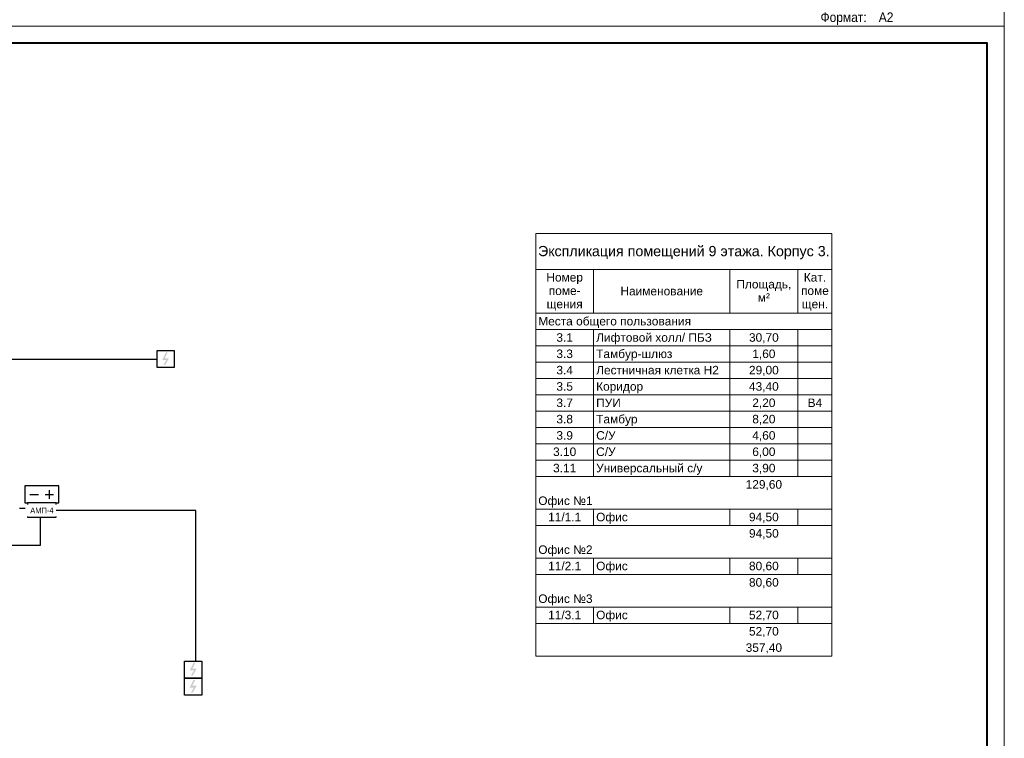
# Model space of a CAD drawing. Header units: millimetres. Extents: x -195178 to 1761886, y 140622 to 301105.
# Tile 47 of 131: x 405301 to 434217, y 203401 to 224498. Entities that reach past the tile are written whole.
import ezdxf

# ---------------------------------------------------------------- set-up
doc = ezdxf.new("R2010")
doc.units = ezdxf.units.MM
doc.set_wipeout_variables(frame=1)
for name, color, linetype, lineweight in [('A-010-M_LINE-T', 7, 'Continuous', 18), ('RC-Извещатели_пожарные', 1, 'Continuous', 30), ('Z-000-P_SCHED', 7, 'Continuous', 20), ('Рамка', 7, 'Continuous', 18), ('СС-011-ПОЖ-СИГНАЛИЗАЦИЯ', 1, 'Continuous', 30), ('УГО АПС и АПЗ$0$_АПС_Оборудование', 1, 'Continuous', 30)]:
    doc.layers.add(name, color=color, linetype=linetype, lineweight=lineweight)
doc.layers.add('АПС', color=5, linetype='Continuous')
doc.layers.add('формат', color=250, linetype='Continuous')
doc.styles.add('Arial', font='arial.ttf', dxfattribs={"width": 0.9, "height": 700})
doc.styles.add('Arial_2', font='arial.ttf', dxfattribs={"width": 0.9, "height": 400})
doc.styles.add('Arial_4', font='arial.ttf', dxfattribs={"height": 3})
doc.styles.add('Arial_5', font='arial.ttf', dxfattribs={"height": 2.5})
doc.styles.add('УГО АПС и АПЗ$0$Reserve SS', font='arial.ttf', dxfattribs={"height": 2.5})

# ---------------------------------------------------------------- blocks, each defined once
blk = doc.blocks.new('*U29')
at = {"color": 0, "lineweight": 0}
blk.add_lwpolyline([(-594, 0), (0, 0), (0, 420), (-594, 420)], close=True, dxfattribs=at)
at = {"lineweight": 40}
blk.add_lwpolyline([(-574, 5), (-5, 5), (-5, 415), (-574, 415)], close=True, dxfattribs=at)
at = {"style": 'Arial', "width": 0.9}
blk.add_text('Формат:', height=2.8, dxfattribs=at).set_placement((-53.97, 1.25))
at = {"style": 'Arial', "width": 0.9, "flags": 8}
blk.add_attdef('FORMAT', (-36.87, 1.26), '', height=2.8, dxfattribs=at)
blk = doc.blocks.new('ИП 212-45')
blk.add_wipeout([(346277, -75580), (346277, -76080), (345777, -76080), (345777, -75580)]).dxf.layer = 'RC-Извещатели_пожарные'
blk.add_wipeout([(345777, -76080), (345777, -75580), (346277, -75580), (346277, -76080)]).dxf.layer = 'RC-Извещатели_пожарные'
at = {"layer": 'RC-Извещатели_пожарные'}
blk.add_hatch(color=0, dxfattribs=at).paths.add_polyline_path([(346128, -75805), (346014, -76005), (345964, -76005), (346050, -75855), (345927, -75855), (346039, -75630), (346089, -75630), (346002, -75805)])
at = {"layer": 'RC-Извещатели_пожарные', "color": 0, "ltscale": 30}
for p, q in [((345777, -75580), (346277, -75580)), ((345777, -76080), (345777, -75580)), ((346277, -75580), (346277, -76080)), ((346277, -76080), (345777, -76080))]:
    blk.add_line(p, q, dxfattribs=at)
blk = doc.blocks.new('УГО АПС и АПЗ$0$Источник бесперебойного питания v4')
blk.add_wipeout([(0, 5), (10, 5), (10, 0), (0, 0)])
for p, q in [((2.75, 3.75), (2.75, 1.25)), ((4, 2.5), (1.5, 2.5)), ((8.5, 2.5), (6, 2.5))]:
    blk.add_line(p, q)
blk.add_lwpolyline([(0, 0), (10, 0), (10, 5), (0, 5)], close=True)
at = {"style": 'УГО АПС и АПЗ$0$Reserve SS', "flags": 8}
blk.add_attdef('КОЛИЧЕСТВО', (10.26, 5.28), '', height=2.5, dxfattribs=at)
blk = doc.blocks.new('АМП-4')
at = {"color": 1}
blk.add_wipeout([(349424, -74023), (349424, -73183), (349844, -73183), (349844, -74023)], dxfattribs=at)
at = {"layer": 'АПС', "color": 1, "lineweight": 30, "ltscale": 200}
blk.add_lwpolyline([(349424, -73183), (349424, -74023), (349844, -74023), (349844, -73183)], close=True, dxfattribs=at)
at = {"layer": 'АПС', "color": 0, "lineweight": 30, "ltscale": 200, "insert": (349645, -73599), "char_height": 168, "width": 801.95, "attachment_point": 5, "rotation": 90, "style": 'Arial_2', "bg_fill": 2}
blk.add_mtext('АМП-4', dxfattribs=at)

msp = doc.modelspace()

# ---------------------------------------------------------------- linework, layer by layer
at = {"layer": 'A-010-M_LINE-T'}
for p, q in [((420456, 218223), (420456, 217165)), ((429156, 218223), (420456, 218223)), ((429156, 217165), (429156, 218223)), ((420456, 217165), (420456, 205815)), ((420456, 217165), (429156, 217165)), ((422156, 217165), (422156, 215878)), ((426156, 217165), (426156, 215878)), ((428156, 217165), (428156, 215878)), ((429156, 217165), (429156, 205815)), ((422156, 215878), (420456, 215878)), ((426156, 215878), (422156, 215878)), ((428156, 215878), (426156, 215878)), ((429156, 215878), (428156, 215878)), ((422156, 215398), (420456, 215398)), ((426156, 215398), (422156, 215398)), ((422156, 215398), (422156, 214919)), ((428156, 215398), (426156, 215398)), ((426156, 215398), (426156, 214919)), ((429156, 215398), (428156, 215398)), ((428156, 215398), (428156, 214919)), ((422156, 214919), (420456, 214919)), ((426156, 214919), (422156, 214919)), ((422156, 214919), (422156, 214440)), ((428156, 214919), (426156, 214919)), ((426156, 214919), (426156, 214440)), ((429156, 214919), (428156, 214919)), ((428156, 214919), (428156, 214440)), ((422156, 214440), (420456, 214440)), ((426156, 214440), (422156, 214440)), ((422156, 214440), (422156, 213961)), ((428156, 214440), (426156, 214440)), ((426156, 214440), (426156, 213961)), ((429156, 214440), (428156, 214440)), ((428156, 214440), (428156, 213961)), ((422156, 213961), (420456, 213961)), ((426156, 213961), (422156, 213961)), ((422156, 213961), (422156, 213482)), ((428156, 213961), (426156, 213961)), ((426156, 213961), (426156, 213482)), ((429156, 213961), (428156, 213961)), ((428156, 213961), (428156, 213482)), ((422156, 213482), (420456, 213482)), ((426156, 213482), (422156, 213482)), ((422156, 213482), (422156, 213003)), ((428156, 213482), (426156, 213482)), ((426156, 213482), (426156, 213003)), ((429156, 213482), (428156, 213482)), ((428156, 213482), (428156, 213003)), ((422156, 213003), (420456, 213003)), ((426156, 213003), (422156, 213003)), ((422156, 213003), (422156, 212523)), ((428156, 213003), (426156, 213003)), ((426156, 213003), (426156, 212523)), ((429156, 213003), (428156, 213003)), ((428156, 213003), (428156, 212523)), ((422156, 212523), (420456, 212523)), ((426156, 212523), (422156, 212523)), ((422156, 212523), (422156, 212044)), ((428156, 212523), (426156, 212523)), ((426156, 212523), (426156, 212044)), ((429156, 212523), (428156, 212523)), ((428156, 212523), (428156, 212044)), ((422156, 212044), (420456, 212044)), ((426156, 212044), (422156, 212044)), ((422156, 212044), (422156, 211565)), ((428156, 212044), (426156, 212044)), ((426156, 212044), (426156, 211565)), ((429156, 212044), (428156, 212044)), ((428156, 212044), (428156, 211565)), ((422156, 211565), (420456, 211565)), ((426156, 211565), (422156, 211565)), ((422156, 211565), (422156, 211086)), ((428156, 211565), (426156, 211565)), ((426156, 211565), (426156, 211086)), ((429156, 211565), (428156, 211565)), ((428156, 211565), (428156, 211086)), ((422156, 211086), (420456, 211086)), ((426156, 211086), (422156, 211086)), ((428156, 211086), (426156, 211086)), ((429156, 211086), (428156, 211086)), ((422156, 210127), (420456, 210127)), ((426156, 210127), (422156, 210127)), ((422156, 210127), (422156, 209648)), ((428156, 210127), (426156, 210127)), ((426156, 210127), (426156, 209648)), ((429156, 210127), (428156, 210127)), ((428156, 210127), (428156, 209648)), ((422156, 209648), (420456, 209648)), ((426156, 209648), (422156, 209648)), ((428156, 209648), (426156, 209648)), ((429156, 209648), (428156, 209648)), ((422156, 208690), (420456, 208690)), ((426156, 208690), (422156, 208690)), ((422156, 208690), (422156, 208211)), ((428156, 208690), (426156, 208690)), ((426156, 208690), (426156, 208211)), ((429156, 208690), (428156, 208690)), ((428156, 208690), (428156, 208211)), ((422156, 208211), (420456, 208211)), ((426156, 208211), (422156, 208211)), ((428156, 208211), (426156, 208211)), ((429156, 208211), (428156, 208211)), ((422156, 207252), (420456, 207252)), ((426156, 207252), (422156, 207252)), ((422156, 207252), (422156, 206773)), ((428156, 207252), (426156, 207252)), ((426156, 207252), (426156, 206773)), ((429156, 207252), (428156, 207252)), ((428156, 207252), (428156, 206773)), ((422156, 206773), (420456, 206773)), ((426156, 206773), (422156, 206773)), ((428156, 206773), (426156, 206773)), ((429156, 206773), (428156, 206773)), ((429156, 205815), (420456, 205815))]:
    msp.add_line(p, q, dxfattribs=at)
at = {"layer": 'Рамка'}
msp.add_lwpolyline([(376817, 182805), (433717, 182805), (433717, 223805), (376817, 223805)], close=True, dxfattribs=at)
at = {"layer": 'СС-011-ПОЖ-СИГНАЛИЗАЦИЯ', "lineweight": 30, "ltscale": 100}
msp.add_lwpolyline([(405293, 210154), (405907, 210154), (405907, 209063), (403133, 209063)], dxfattribs=at)

# ---------------------------------------------------------------- block references
at = {"layer": 'формат', "xscale": 100, "yscale": 100, "zscale": 100}
msp.add_blockref('*U29', (434217, 224305), dxfattribs=at).add_auto_attribs({'FORMAT': 'А2'})
msp.add_blockref('*U29', (434217, 182305), dxfattribs=at)

# ---------------------------------------------------------------- texts
at = {"layer": 'Z-000-P_SCHED', "line_spacing_factor": 0.941778}
for s, insert, char_height, width, attachment_point, style in [('Экспликация помещений 9 этажа. Корпус 3.', (424806, 217855), 300, 10224.68, 2, 'Arial_4'), ('Номер\\Pпоме-\\Pщения', (421306, 217060), 250, 1285.52, 2, 'Arial_5'), ('Кат.\\Pпоме\\Pщен.', (428656, 217060), 250, 979.44, 2, 'Arial_5'), ('Наименование', (424156, 216656), 250, 2895.47, 2, 'Arial_5'), ('Площадь,\\Pм\\fArial|b0|i0|c238|p34|;²', (427156, 216858), 250, 1925.21, 2, 'Arial_5'), ('Места общего пользования', (420531, 215772), 250, 5356.32, 1, 'Arial_5'), ('3.1', (421306, 215293), 250, 581.54, 2, 'Arial_5'), ('Лифтовой холл/ ПБЗ', (422231, 215293), 250, 4052.44, 1, 'Arial_5'), ('30,70', (427156, 215293), 250, 1046.78, 2, 'Arial_5'), ('3.3', (421306, 214814), 250, 581.54, 2, 'Arial_5'), ('Тамбур-шлюз', (422231, 214814), 250, 2659.79, 1, 'Arial_5'), ('1,60', (427156, 214814), 250, 814.16, 2, 'Arial_5'), ('3.4', (421306, 214335), 250, 581.54, 2, 'Arial_5'), ('Лестничная клетка Н2', (422231, 214335), 250, 4300.36, 1, 'Arial_5'), ('29,00', (427156, 214335), 250, 1046.78, 2, 'Arial_5'), ('3.5', (421306, 213856), 250, 581.54, 2, 'Arial_5'), ('Коридор', (422231, 213856), 250, 1646.69, 1, 'Arial_5'), ('43,40', (427156, 213856), 250, 1046.78, 2, 'Arial_5'), ('3.7', (421306, 213376), 250, 581.54, 2, 'Arial_5'), ('ПУИ', (422231, 213376), 250, 863.13, 1, 'Arial_5'), ('2,20', (427156, 213376), 250, 814.16, 2, 'Arial_5'), ('B4', (428656, 213376), 250, 511.15, 2, 'Arial_5'), ('3.8', (421306, 212897), 250, 581.54, 2, 'Arial_5'), ('Тамбур', (422231, 212897), 250, 1444.68, 1, 'Arial_5'), ('8,20', (427156, 212897), 250, 814.16, 2, 'Arial_5'), ('3.9', (421306, 212418), 250, 581.54, 2, 'Arial_5'), ('С/У', (422231, 212418), 250, 679.49, 1, 'Arial_5'), ('4,60', (427156, 212418), 250, 814.16, 2, 'Arial_5'), ('С/У', (422231, 211939), 250, 679.49, 1, 'Arial_5'), ('3.10', (421306, 211939), 250, 814.16, 2, 'Arial_5'), ('6,00', (427156, 211939), 250, 814.16, 2, 'Arial_5'), ('3.11', (421306, 211460), 250, 814.16, 2, 'Arial_5'), ('Универсальный с/у', (422231, 211460), 250, 3712.69, 1, 'Arial_5'), ('3,90', (427156, 211460), 250, 814.16, 2, 'Arial_5'), ('129,60', (427156, 210980), 250, 1279.39, 2, 'Arial_5'), ('Офис №1', (420531, 210501), 250, 1903.79, 1, 'Arial_5'), ('11/1.1', (421306, 210022), 250, 1163.09, 2, 'Arial_5'), ('Офис', (422231, 210022), 250, 1107.99, 1, 'Arial_5'), ('94,50', (427156, 210022), 250, 1046.78, 2, 'Arial_5'), ('94,50', (427156, 209543), 250, 1046.78, 2, 'Arial_5'), ('Офис №2', (420531, 209064), 250, 1903.79, 1, 'Arial_5'), ('11/2.1', (421306, 208585), 250, 1163.09, 2, 'Arial_5'), ('Офис', (422231, 208585), 250, 1107.99, 1, 'Arial_5'), ('80,60', (427156, 208585), 250, 1046.78, 2, 'Arial_5'), ('80,60', (427156, 208105), 250, 1046.78, 2, 'Arial_5'), ('Офис №3', (420531, 207626), 250, 1903.79, 1, 'Arial_5'), ('11/3.1', (421306, 207147), 250, 1163.09, 2, 'Arial_5'), ('Офис', (422231, 207147), 250, 1107.99, 1, 'Arial_5'), ('52,70', (427156, 207147), 250, 1046.78, 2, 'Arial_5'), ('52,70', (427156, 206668), 250, 1046.78, 2, 'Arial_5'), ('357,40', (427156, 206189), 250, 1279.39, 2, 'Arial_5')]:
    msp.add_mtext(s, dxfattribs=dict(at, insert=insert, char_height=char_height, width=width, attachment_point=attachment_point, style=style))

# ---------------------------------------------------------------- next in the draw order: block references
at = {"layer": 'СС-011-ПОЖ-СИГНАЛИЗАЦИЯ', "color": 0, "lineweight": 30}
for p in [(63558, 290365), (64369, 280747)]:
    msp.add_blockref('ИП 212-45', p, dxfattribs=at)
at = {"layer": 'УГО АПС и АПЗ$0$_АПС_Оборудование', "color": 252, "xscale": 100, "yscale": 100, "zscale": 100, "rotation": 180}
msp.add_blockref('УГО АПС и АПЗ$0$Источник бесперебойного питания v4', (406449, 210810), dxfattribs=at)

# ---------------------------------------------------------------- next in the draw order: linework, layer by layer
at = {"layer": 'СС-011-ПОЖ-СИГНАЛИЗАЦИЯ', "lineweight": 30, "ltscale": 100}
msp.add_lwpolyline([(404503, 214534), (409335, 214534)], dxfattribs=at)

# ---------------------------------------------------------------- next in the draw order: block references
at = {"layer": 'СС-011-ПОЖ-СИГНАЛИЗАЦИЯ', "lineweight": 30, "rotation": 270}
msp.add_blockref('АМП-4', (479552, 559734), dxfattribs=at)
at = {"layer": 'СС-011-ПОЖ-СИГНАЛИЗАЦИЯ', "color": 0, "lineweight": 30}
msp.add_blockref('ИП 212-45', (64369, 281247), dxfattribs=at)

# ---------------------------------------------------------------- next in the draw order: linework, layer by layer
at = {"layer": 'СС-011-ПОЖ-СИГНАЛИЗАЦИЯ', "lineweight": 30, "ltscale": 100}
msp.add_lwpolyline([(410479, 205667), (410479, 210088), (406369, 210088)], dxfattribs=at)

doc.saveas('drawing.dxf')
